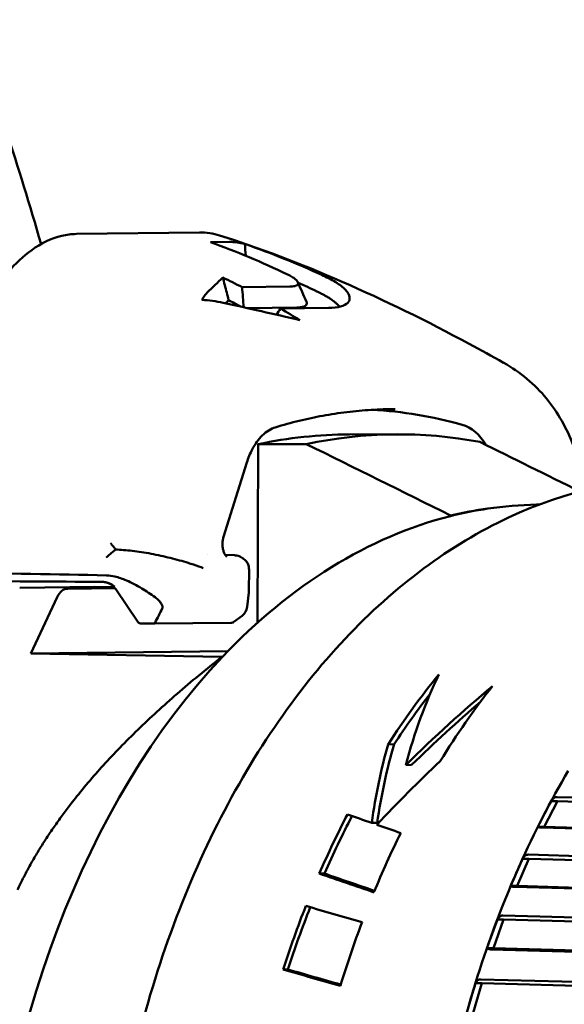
# Model space of a CAD drawing. Header units: millimetres. Extents: x 0 to 4686, y -120 to 1682.
# Tile 197 of 213: x 1444 to 1452, y 1101 to 1116. Entities that reach past the tile are written whole.
import ezdxf

# ---------------------------------------------------------------- set-up
doc = ezdxf.new("R2010")
doc.units = ezdxf.units.MM
doc.header["$LTSCALE"] = 2
doc.layers.add('Sichtbar (ISO)', color=7, linetype='Continuous', lineweight=50)

msp = doc.modelspace()

# ---------------------------------------------------------------- linework, layer by layer
at = {"layer": 'Sichtbar (ISO)'}
for p, q in [((1444.6607, 1112.7682), (1446.571, 1112.7917)), ((1446.8814, 1112.7459), (1446.8814, 1112.746)), ((1446.7392, 1112.6407), (1447.0334, 1112.6443)), ((1447.2298, 1111.9428), (1447.9714, 1111.952)), ((1448.0773, 1111.6277), (1447.3153, 1111.6183)), ((1448.5673, 1111.6221), (1447.8257, 1111.613)), ((1448.8941, 1109.6603), (1449.6408, 1109.6618)), ((1447.468, 1106.7398), (1447.4787, 1109.5089)), ((1448.2254, 1109.5105), (1447.4787, 1109.5089)), ((1446.9424, 1108.0707), (1447.3034, 1109.2241)), ((1450.4603, 1108.4049), (1450.4603, 1108.3939)), ((1446.6944, 1107.7947), (1446.695, 1107.7947)), ((1446.9682, 1107.7918), (1447.1111, 1107.7867)), ((1447.2061, 1107.76), (1447.235, 1107.7437)), ((1447.336, 1107.235), (1447.3373, 1107.5683)), ((1443.7827, 1107.2809), (1444.9462, 1107.2952)), ((1444.5291, 1107.2684), (1445.26, 1107.2774)), ((1444.9462, 1107.2952), (1445.2493, 1107.2901)), ((1445.613, 1106.753), (1445.2708, 1107.2624)), ((1445.3059, 1107.2248), (1445.3059, 1107.2248)), ((1447.336, 1107.2349), (1447.336, 1107.235)), ((1443.9553, 1106.2615), (1444.365, 1107.1385)), ((1447.3344, 1107.2079), (1447.3086, 1106.985)), ((1447.2313, 1106.849), (1447.1041, 1106.7519)), ((1447.053, 1106.7408), (1445.8791, 1106.7264)), ((1447.0096, 1106.2991), (1443.9553, 1106.2615)), ((1446.9161, 1106.2119), (1443.9553, 1106.2615)), ((1449.5862, 1104.8552), (1449.4931, 1104.8541)), ((1449.8586, 1104.535), (1449.7683, 1104.5339)), ((1452.1147, 1104.0377), (1464.7491, 1103.6512)), ((1452.1183, 1103.9722), (1451.9124, 1103.5751)), ((1452.1183, 1103.9722), (1452.0205, 1103.9738)), ((1464.8214, 1103.5837), (1452.1183, 1103.9722)), ((1449.323, 1103.6374), (1449.2391, 1103.6364)), ((1451.9124, 1103.5751), (1451.8146, 1103.5768)), ((1464.5047, 1103.18), (1451.8703, 1103.5664)), ((1464.6155, 1103.1867), (1451.9124, 1103.5751)), ((1451.6693, 1103.1443), (1464.3131, 1102.7776)), ((1451.6764, 1103.0798), (1451.4928, 1102.659)), ((1451.6764, 1103.0798), (1451.5787, 1103.0814)), ((1464.389, 1102.7112), (1451.6764, 1103.0798)), ((1448.5059, 1102.8503), (1448.4264, 1102.8493)), ((1451.4928, 1102.659), (1451.3951, 1102.6607)), ((1464.0952, 1102.2783), (1451.4513, 1102.6449)), ((1464.2054, 1102.2904), (1451.4928, 1102.659)), ((1451.274, 1102.1998), (1463.9261, 1101.854)), ((1451.2847, 1102.1367), (1451.1246, 1101.695)), ((1451.2847, 1102.1367), (1451.1869, 1102.1383)), ((1464.0056, 1101.789), (1451.2847, 1102.1367)), ((1451.1246, 1101.695), (1451.0269, 1101.6967)), ((1463.7361, 1101.3299), (1451.084, 1101.6756)), ((1463.8456, 1101.3474), (1451.1246, 1101.695)), ((1447.9391, 1101.3635), (1447.8651, 1101.3626)), ((1450.9456, 1101.1492), (1450.8102, 1100.6898)), ((1450.9456, 1101.1492), (1450.8479, 1101.1509)), ((1450.9315, 1101.2106), (1463.5907, 1100.8865)), ((1463.6737, 1100.8235), (1450.9456, 1101.1492))]:
    msp.add_line(p, q, dxfattribs=at)
for centre, radius, start, end in [((1447.1099, 1107.0079), 0.2, 307.36966, 353.40104), ((1445.6545, 1106.7809), 0.05, 213.88624, 268.85054)]:
    msp.add_arc(centre, radius, start, end, dxfattribs=at)
for centre, major_axis, ratio, start_param, end_param in [((1441.9307, 1093.3071), (-0.2814, 19.998), 0.7460889, 5.9013081, 5.9225857), ((1446.7485, 1109.4699), (-1.3302, 1.9581), 0.8781379, 5.5390907, 5.690522), ((1441.7255, 1093.291), (0.0019, 19.7654), 0.7469714, 5.9025073, 5.9164417), ((1441.899, 1093.3067), (0.2154, -19.9988), 0.746708, 2.6972623, 2.7190976), ((1448.7702, 1095.7524), (0.2394, 14.2982), 0.6653497, 6.1104295, 6.2580893), ((1448.7649, 1094.3962), (0.2555, 15.2632), 0.6653497, 0.0124454, 0.1521157), ((1449.5116, 1094.3837), (0.2558, 15.2771), 0.6653497, 6.1698488, 6.4351789), ((1450.5105, 1108.8275), (0.0167, 0.9998), 0.6653497, 5.455951, 6.1104356), ((-403.3168, -5767.4846), (-112.0206, 7332.1766), 0.7458892, 5.9169681, 5.9174023), ((-421.2979, -5767.7059), (-68.4028, 7332.7132), 0.7468923, 5.9215409, 5.9218423), ((1451.7562, 1095.7724), (0.2143, 12.7982), 0.6653497, 0.1095584, 0.1778894), ((1451.7507, 1094.3462), (0.2381, 14.2192), 0.6653497, 0.1005205, 0.1619295), ((1451.7562, 1095.7724), (0.2143, 12.7982), 0.6653497, 0.1778894, 0.6281677), ((1447.1075, 1107.6867), (0.0036, 0.0999), 0.6754388, 6.2829721, 6.2831853), ((1400.2944, 1107.0736), (59.9995, -0.2328), 0.0144285, 0.7269089, 0.8427414), ((1399.8949, 1106.9104), (-60.1763, -0.1594), 0.0086363, 3.8633347, 3.9755314), ((1444.5279, 1106.9684), (0.005, 0.3), 0.6653497, 0.0193286, 0.9792597), ((1447.1357, 1107.2308), (0.1987, -0.023), 0.9320904, 0, 0.0001145), ((1345.5076, 1077.7699), (102.0436, 43.2724), 0.3201794, 5.9227791, 5.9276536), ((1445.9499, 1106.7774), (-0.0699, -0.0484), 0.2437777, 5.863248, 6.1174828), ((1445.8793, 1106.7761), (0.0002, 0.0498), 0.0042399, 2.6385037, 3.1416602), ((1446.8306, 1106.7946), (-0.2749, 0.0408), 0.0879176, 3.0562969, 3.0563414), ((1451.7562, 1095.7724), (-0.2143, -12.7982), 0.6653497, 3.7697603, 5.5557504), ((1455.7847, 1095.705), (0.2218, 13.2481), 0.6653497, 0.6994292, 0.8196824), ((1459.285, 1095.6464), (6.7275, -12.7679), 0.5663715, 3.539824, 3.6921858), ((1452.6597, 1095.7573), (-7.9813, -12.4702), 0.5266363, 4.1742551, 4.3074021), ((1456.7475, 1095.6889), (-0.2218, -13.2481), 0.6653497, 3.8602367, 3.9864225), ((1455.7847, 1095.705), (-0.2201, -13.1482), 0.6653497, 3.8670685, 3.953868), ((1452.6597, 1095.7573), (-7.921, -12.3761), 0.5266363, 4.1938255, 4.3004596), ((1459.1547, 1095.6486), (7.1299, -12.7302), 0.5545011, 3.6489644, 3.7687165), ((1459.1547, 1095.6486), (7.0761, -12.6341), 0.5545011, 3.6415573, 3.7629144), ((1452.8115, 1095.7548), (-8.481, -12.4207), 0.5098286, 4.3103399, 4.4074085), ((1451.9722, 1103.7744), (-0.391, -0.7506), 0.0598638, 4.4747784, 5.009833), ((1455.7847, 1095.705), (0.2218, 13.2481), 0.6653497, 0.9276193, 1.0124075), ((1455.7847, 1095.705), (-0.2201, -13.1482), 0.6653497, 4.0657739, 4.1490346), ((1572.9845, 1099.4944), (-158.5247, 25.6321), 0.151405, 0.696221, 0.7000107), ((1576.7609, 1099.3681), (-163.3639, 26.4148), 0.1514039, 0.7007925, 0.7044081), ((1456.7475, 1095.6889), (-0.2218, -13.2481), 0.6653497, 4.0949917, 4.1783151), ((1451.5415, 1102.8701), (-0.3486, -0.7956), 0.0601465, 4.4700263, 5.0050809), ((1481.4004, 1095.2761), (47.6711, -13.811), 0.0522978, 3.9638114, 3.9881263), ((1481.4004, 1095.2761), (47.3113, -13.7068), 0.0522978, 3.9588459, 3.9814578), ((1455.7847, 1095.705), (0.2218, 13.2481), 0.6653497, 1.0566502, 1.1407361), ((1647.9842, 1099.0732), (-267.5892, 37.659), 0.1339625, 0.7470034, 0.7518825), ((1455.7847, 1095.705), (-0.2201, -13.1482), 0.6653497, 4.1956, 4.2786578), ((1456.7475, 1095.6889), (-0.2218, -13.2481), 0.6653497, 4.2188051, 4.3020113), ((1451.1615, 1101.9166), (-0.3039, -0.8351), 0.0602345, 4.4656473, 5.0007018), ((1670.4716, 1098.7802), (-303.4646, 42.7113), 0.1339536, 0.7663082, 0.7706028), ((1667.9562, 1098.7663), (-299.7099, 42.1826), 0.1339543, 0.7654988, 0.7695194), ((1450.8348, 1100.9202), (-0.2571, -0.8689), 0.0602064, 4.4615871, 4.9966417)]:
    msp.add_ellipse(centre, major_axis=major_axis, ratio=ratio, start_param=start_param, end_param=end_param, dxfattribs=at)
for points, knots in [([(1429.9142, 1161.6471), (1429.9424, 1159.9489), (1429.9757, 1158.2485), (1430.1457, 1155.2801), (1430.3031, 1153.9994), (1430.8274, 1151.2722), (1431.2075, 1149.8581), (1432.0936, 1147.0516), (1432.6022, 1145.6412), (1434.6121, 1140.0273), (1436.0631, 1135.8576), (1438.8459, 1127.8144), (1440.1794, 1123.9514), (1442.228, 1118.237), (1442.9265, 1116.3511), (1443.7581, 1113.8027), (1443.9415, 1113.215), (1444.1136, 1112.6114)], [0, 0, 0, 0, 0.5096839, 0.5096839, 0.8943676, 0.8943676, 1.3788909, 1.3788909, 1.9280909, 1.9280909, 3.5737149, 3.5737149, 5.1089492, 5.1089492, 5.8751964, 5.8751964, 6.0973241, 6.0973241, 6.0973241, 6.0973241]), ([(1443.2585, 1111.7326), (1443.367, 1111.8909), (1443.4817, 1112.0432), (1443.7171, 1112.3086), (1443.8405, 1112.4252), (1444.1155, 1112.6241), (1444.273, 1112.7016), (1444.5089, 1112.7577), (1444.5851, 1112.7673), (1444.6607, 1112.7682)], [0, 0, 0, 0, 0.05786263, 0.05786263, 0.11539799, 0.11539799, 0.1810089, 0.1810089, 0.2115128, 0.2115128, 0.2115128, 0.2115128]), ([(1446.8814, 1112.7459), (1448.1122, 1112.3588), (1449.4315, 1111.7755), (1450.9281, 1110.9694), (1451.1053, 1110.8718), (1451.2825, 1110.772)], [0, 0, 0, 0, 0.47615028, 0.47615028, 0.53992847, 0.53992847, 0.53992847, 0.53992847]), ([(1447.2715, 1112.6149), (1447.2322, 1112.6252), (1447.1927, 1112.6328), (1447.1132, 1112.6425), (1447.0734, 1112.6448), (1447.0334, 1112.6443)], [-0.035989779, -0.035989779, -0.035989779, -0.035989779, -0.017994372, -0.017994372, -0.000001, -0.000001, -0.000001, -0.000001]), ([(1448.4639, 1112.1339), (1448.2717, 1112.2226), (1448.0775, 1112.3063), (1447.6802, 1112.4667), (1447.4759, 1112.5434), (1447.2715, 1112.6149)], [-0.16641715, -0.16641715, -0.16641715, -0.16641715, -0.08484688, -0.08484688, -0.00000302, -0.00000302, -0.00000302, -0.00000302]), ([(1447.9316, 1112.1423), (1447.9444, 1112.1362), (1447.957, 1112.1298), (1447.9809, 1112.117), (1447.9918, 1112.1108), (1448.0225, 1112.0922), (1448.0401, 1112.0799), (1448.0808, 1112.046), (1448.0958, 1112.0256), (1448.0996, 1111.9959), (1448.0962, 1111.9794), (1448.0487, 1111.9588), (1448.0187, 1111.9525), (1447.9714, 1111.952)], [0.000001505, 0.000001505, 0.000001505, 0.000001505, 0.00544338, 0.00544338, 0.010652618, 0.010652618, 0.020989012, 0.020989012, 0.040106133, 0.040106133, 0.053367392, 0.053367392, 0.062313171, 0.062313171, 0.062313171, 0.062313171]), ([(1448.8289, 1111.9062), (1448.793, 1111.9452), (1448.7436, 1111.9826), (1448.6481, 1112.0409), (1448.611, 1112.0614), (1448.5372, 1112.0993), (1448.5015, 1112.1165), (1448.4639, 1112.1339)], [-0.070492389, -0.070492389, -0.070492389, -0.070492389, -0.035134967, -0.035134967, -0.015939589, -0.015939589, -0.000001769, -0.000001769, -0.000001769, -0.000001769]), ([(1447.0214, 1111.7415), (1447.0114, 1111.7806), (1447.0015, 1111.8197), (1446.9915, 1111.8588), (1446.9815, 1111.8979), (1446.9716, 1111.937), (1446.9616, 1111.976), (1446.9517, 1112.015), (1446.9418, 1112.054), (1446.9318, 1112.093)], [0, 0, 0, 0, 0.3333333, 0.3333333, 0.3333333, 0.6666667, 0.6666667, 0.6666667, 1, 1, 1, 1]), ([(1446.6908, 1111.8591), (1446.6766, 1111.8448), (1446.6626, 1111.8284), (1446.6343, 1111.7909), (1446.6199, 1111.7697), (1446.6056, 1111.7465)], [-0.043088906, -0.043088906, -0.043088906, -0.043088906, -0.021939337, -0.021939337, -0.00000103, -0.00000103, -0.00000103, -0.00000103]), ([(1448.6511, 1111.725), (1448.6478, 1111.7276), (1448.6446, 1111.7301), (1448.6412, 1111.7327), (1448.6249, 1111.7451), (1448.6073, 1111.7574), (1448.5885, 1111.7696), (1448.5848, 1111.772), (1448.581, 1111.7744), (1448.5773, 1111.7768), (1448.5617, 1111.7867), (1448.5454, 1111.7965), (1448.5283, 1111.8063), (1448.5156, 1111.8135), (1448.5025, 1111.8207), (1448.489, 1111.828), (1448.4799, 1111.8329), (1448.4706, 1111.8377), (1448.4611, 1111.8426), (1448.4377, 1111.8547), (1448.4132, 1111.8668), (1448.3876, 1111.8788)], [0.00000022, 0.00000022, 0.00000022, 0.00000022, 0.04875539, 0.04875539, 0.04875539, 0.2867443, 0.2867443, 0.2867443, 0.33333333, 0.33333333, 0.33333333, 0.52481799, 0.52481799, 0.52481799, 0.66666667, 0.66666667, 0.66666667, 0.76264457, 0.76264457, 0.76264457, 0.99999894, 0.99999894, 0.99999894, 0.99999894]), ([(1448.5673, 1111.6221), (1448.6431, 1111.623), (1448.7065, 1111.6305), (1448.8073, 1111.6572), (1448.8442, 1111.6761), (1448.8926, 1111.7255), (1448.9018, 1111.756), (1448.8909, 1111.8167), (1448.8762, 1111.8546), (1448.8289, 1111.9062)], [0.000001, 0.000001, 0.000001, 0.000001, 0.03417236, 0.03417236, 0.06802588, 0.06802588, 0.10413751, 0.10413751, 0.13164634, 0.13164634, 0.13164634, 0.13164634]), ([(1448.2276, 1111.7167), (1448.2294, 1111.7127), (1448.2307, 1111.7088), (1448.2354, 1111.6894), (1448.2344, 1111.6673), (1448.1891, 1111.6432), (1448.172, 1111.6377), (1448.1301, 1111.6301), (1448.1056, 1111.628), (1448.0773, 1111.6277)], [0.065559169, 0.065559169, 0.065559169, 0.065559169, 0.071791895, 0.071791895, 0.097710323, 0.097710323, 0.10814767, 0.10814767, 0.11867777, 0.11867777, 0.11867777, 0.11867777]), ([(1448.7238, 1111.6591), (1448.7137, 1111.6698), (1448.7025, 1111.6808), (1448.6783, 1111.7028), (1448.6652, 1111.7139), (1448.6511, 1111.725)], [0.00000101, 0.00000101, 0.00000101, 0.00000101, 0.009667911, 0.009667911, 0.019337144, 0.019337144, 0.019337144, 0.019337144]), ([(1451.2857, 1110.7702), (1451.5386, 1110.6271), (1451.7685, 1110.4389), (1452.1227, 1110.0048), (1452.2627, 1109.755), (1452.3792, 1109.4565), (1452.3901, 1109.4276), (1452.4006, 1109.3984)], [0, 0, 0, 0, 0.09695096, 0.09695096, 0.18995469, 0.18995469, 0.19985502, 0.19985502, 0.19985502, 0.19985502]), ([(1449.6025, 1110.0529), (1449.478, 1110.0527), (1449.3536, 1110.0487), (1449.1047, 1110.0333), (1448.9804, 1110.0218), (1448.7319, 1109.9915), (1448.6078, 1109.9727), (1448.3601, 1109.9275), (1448.2365, 1109.9012), (1447.9899, 1109.8412), (1447.8669, 1109.8075), (1447.7443, 1109.7701)], [4.70550579, 4.70550579, 4.70550579, 4.70550579, 4.74540115, 4.74540115, 4.7852965, 4.7852965, 4.82519186, 4.82519186, 4.86508722, 4.86508722, 4.90498257, 4.90498257, 4.90498257, 4.90498257]), ([(1447.7443, 1109.7701), (1447.6787, 1109.7501), (1447.6086, 1109.7082), (1447.4864, 1109.5876), (1447.4321, 1109.5134), (1447.3545, 1109.3655), (1447.3262, 1109.2968), (1447.3034, 1109.2241)], [0, 0, 0, 0, 0.039433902, 0.039433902, 0.073479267, 0.073479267, 0.097796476, 0.097796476, 0.097796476, 0.097796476]), ([(1454.1426, 1108.9843), (1453.2023, 1109.0001), (1452.2587, 1108.7916), (1450.4555, 1107.9483), (1449.5969, 1107.3099), (1448.0479, 1105.6636), (1447.3596, 1104.6518), (1446.2273, 1102.3599), (1445.7843, 1101.0793), (1445.1887, 1098.3811), (1445.0362, 1096.964), (1445.0367, 1094.1359), (1445.1896, 1092.7255), (1445.7861, 1090.0524), (1446.2296, 1088.7903), (1447.3649, 1086.5423), (1448.0564, 1085.5565), (1449.619, 1083.9662), (1450.4894, 1083.3603), (1452.1499, 1082.6662), (1452.9231, 1082.501), (1453.699, 1082.488)], [4.6930604, 4.6930604, 4.6930604, 4.6930604, 5.007138, 5.007138, 5.3244735, 5.3244735, 5.6454729, 5.6454729, 5.9673998, 5.9673998, 6.2892755, 6.2892755, 6.6110824, 6.6110824, 6.9329787, 6.9329787, 7.2548671, 7.2548671, 7.5754898, 7.5754898, 7.8346531, 7.8346531, 7.8346531, 7.8346531]), ([(1451.8327, 1108.5715), (1451.82, 1108.5714), (1451.8074, 1108.5713), (1451.5414, 1108.5681), (1451.2885, 1108.5476), (1451.0381, 1108.5095)], [-3.9591376, -3.9591376, -3.9591376, -3.9591376, -3.95345051, -3.95345051, -3.83922902, -3.83922902, -3.83922902, -3.83922902]), ([(1446.9424, 1108.0707), (1446.9369, 1108.0533), (1446.9325, 1108.0338), (1446.9268, 1107.9933), (1446.9256, 1107.9717), (1446.9264, 1107.929), (1446.9287, 1107.9073), (1446.9363, 1107.8672), (1446.9417, 1107.8484), (1446.9539, 1107.8166), (1446.9609, 1107.8031), (1446.9737, 1107.7832), (1446.9798, 1107.776), (1446.9891, 1107.7668), (1446.9924, 1107.7647), (1446.9943, 1107.7637), (1446.9945, 1107.7636), (1446.9945, 1107.7636)], [0, 0, 0, 0, 0.006187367, 0.006187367, 0.012529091, 0.012529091, 0.019039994, 0.019039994, 0.025502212, 0.025502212, 0.031697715, 0.031697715, 0.037552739, 0.037552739, 0.043499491, 0.043499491, 0.045782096, 0.045782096, 0.045782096, 0.045782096]), ([(1445.1908, 1107.9762), (1445.1989, 1107.9656), (1445.2072, 1107.9548), (1445.216, 1107.9438), (1445.2247, 1107.9327), (1445.2337, 1107.9215), (1445.2431, 1107.91), (1445.2525, 1107.8985), (1445.2623, 1107.8869), (1445.2723, 1107.875)], [0, 0, 0, 0, 0.3333333, 0.3333333, 0.3333333, 0.6666667, 0.6666667, 0.6666667, 1, 1, 1, 1]), ([(1446.6284, 1107.5887), (1446.5839, 1107.6059), (1446.5335, 1107.6235), (1446.4789, 1107.6412), (1446.4516, 1107.6501), (1446.4233, 1107.659), (1446.3943, 1107.6678), (1446.3072, 1107.6945), (1446.2135, 1107.721), (1446.1165, 1107.7452), (1446.0195, 1107.7694), (1445.9194, 1107.7911), (1445.8195, 1107.8097), (1445.7197, 1107.8282), (1445.6201, 1107.8435), (1445.5271, 1107.8545), (1445.4341, 1107.8656), (1445.3476, 1107.8723), (1445.2723, 1107.875)], [0, 0, 0, 0, 0.133407, 0.133407, 0.133407, 0.2, 0.2, 0.2, 0.4, 0.4, 0.4, 0.6, 0.6, 0.6, 0.8, 0.8, 0.8, 1, 1, 1, 1]), ([(1447.1111, 1107.7867), (1447.1363, 1107.7858), (1447.1619, 1107.7802), (1447.1922, 1107.7672), (1447.1988, 1107.764), (1447.2053, 1107.7604)], [0, 0, 0, 0, 0.008404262, 0.008404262, 0.0108081, 0.0108081, 0.0108081, 0.0108081]), ([(1447.235, 1107.7437), (1447.252, 1107.7341), (1447.268, 1107.7218), (1447.2958, 1107.6928), (1447.3077, 1107.6757), (1447.3261, 1107.6384), (1447.3325, 1107.6175), (1447.3367, 1107.5872), (1447.3373, 1107.5777), (1447.3373, 1107.5683)], [0.000001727, 0.000001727, 0.000001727, 0.000001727, 0.005941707, 0.005941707, 0.012059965, 0.012059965, 0.018442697, 0.018442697, 0.021272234, 0.021272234, 0.021272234, 0.021272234]), ([(1445.0657, 1107.3735), (1445.0755, 1107.3734), (1445.0854, 1107.3726), (1445.0951, 1107.3712), (1445.0963, 1107.3711), (1445.0975, 1107.3709), (1445.0987, 1107.3707), (1445.1073, 1107.3694), (1445.1157, 1107.3676), (1445.1239, 1107.3656), (1445.1278, 1107.3646), (1445.1317, 1107.3635), (1445.1355, 1107.3624), (1445.1408, 1107.3609), (1445.1461, 1107.3592), (1445.1512, 1107.3574), (1445.157, 1107.3554), (1445.1627, 1107.3533), (1445.1682, 1107.351), (1445.1711, 1107.3498), (1445.1739, 1107.3487), (1445.1766, 1107.3475), (1445.1833, 1107.3445), (1445.1898, 1107.3415), (1445.196, 1107.3383), (1445.1974, 1107.3377), (1445.1987, 1107.337), (1445.2, 1107.3363), (1445.2065, 1107.3329), (1445.2127, 1107.3294), (1445.2186, 1107.3259), (1445.2194, 1107.3254), (1445.2202, 1107.3249), (1445.221, 1107.3244), (1445.2264, 1107.3211), (1445.2316, 1107.3177), (1445.2364, 1107.3143), (1445.2374, 1107.3136), (1445.2385, 1107.3129), (1445.2395, 1107.3122), (1445.2431, 1107.3096), (1445.2466, 1107.307), (1445.2499, 1107.3043), (1445.2519, 1107.3028), (1445.2538, 1107.3012), (1445.2556, 1107.2997)], [0, 0, 0, 0, 0.125, 0.125, 0.125, 0.1404556, 0.1404556, 0.1404556, 0.25, 0.25, 0.25, 0.3024157, 0.3024157, 0.3024157, 0.375, 0.375, 0.375, 0.4577301, 0.4577301, 0.4577301, 0.5, 0.5, 0.5, 0.6027828, 0.6027828, 0.6027828, 0.625, 0.625, 0.625, 0.7347365, 0.7347365, 0.7347365, 0.75, 0.75, 0.75, 0.853141, 0.853141, 0.853141, 0.875, 0.875, 0.875, 0.9538508, 0.9538508, 0.9538508, 1, 1, 1, 1]), ([(1445.1303, 1107.475), (1445.1699, 1107.4742), (1445.2131, 1107.4681), (1445.3161, 1107.4433), (1445.3763, 1107.4224), (1445.5161, 1107.3623), (1445.596, 1107.3201), (1445.7448, 1107.2304), (1445.8144, 1107.1836), (1445.8819, 1107.1342)], [-0.093329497, -0.093329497, -0.093329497, -0.093329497, -0.075403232, -0.075403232, -0.053185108, -0.053185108, -0.025078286, -0.025078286, -0.000001, -0.000001, -0.000001, -0.000001]), ([(1445.2708, 1107.2625), (1445.2559, 1107.2847), (1445.2371, 1107.3048), (1445.1949, 1107.3373), (1445.1709, 1107.3502), (1445.1394, 1107.3613), (1445.1327, 1107.3633), (1445.1259, 1107.3651)], [0, 0, 0, 0, 0.008040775, 0.008040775, 0.01599672, 0.01599672, 0.018116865, 0.018116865, 0.018116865, 0.018116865]), ([(1445.9923, 1106.9633), (1445.9946, 1106.9678), (1445.9959, 1106.9729), (1445.9969, 1106.9844), (1445.9964, 1106.9907), (1445.9919, 1107.0105), (1445.9855, 1107.0248), (1445.9659, 1107.0552), (1445.953, 1107.0709), (1445.9212, 1107.1033), (1445.9021, 1107.1195), (1445.8819, 1107.1342)], [0.000001, 0.000001, 0.000001, 0.000001, 0.003306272, 0.003306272, 0.006697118, 0.006697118, 0.013161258, 0.013161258, 0.019828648, 0.019828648, 0.027303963, 0.027303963, 0.027303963, 0.027303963]), ([(1445.6535, 1106.7309), (1445.6686, 1106.7306), (1445.6837, 1106.7303), (1445.7138, 1106.7297), (1445.7289, 1106.7294), (1445.759, 1106.7288), (1445.774, 1106.7285), (1445.8041, 1106.7279), (1445.8191, 1106.7276), (1445.8491, 1106.727), (1445.8641, 1106.7267), (1445.8791, 1106.7264)], [3.2562071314, 3.2562071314, 3.2562071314, 3.2562071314, 3.2573266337, 3.2573266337, 3.2584461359, 3.2584461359, 3.2595656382, 3.2595656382, 3.2606851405, 3.2606851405, 3.2618046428, 3.2618046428, 3.2618046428, 3.2618046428]), ([(1447.1041, 1106.7519), (1447.1021, 1106.7503), (1447.0999, 1106.7489), (1447.0955, 1106.7465), (1447.0932, 1106.7455), (1447.0892, 1106.744), (1447.0873, 1106.7434), (1447.0846, 1106.7428), (1447.0836, 1106.7426), (1447.0814, 1106.7421), (1447.0803, 1106.742), (1447.0783, 1106.7417), (1447.0774, 1106.7416), (1447.0749, 1106.7414), (1447.0734, 1106.7413), (1447.0673, 1106.7411), (1447.0613, 1106.7409), (1447.053, 1106.7408)], [0, 0, 0, 0, 0.0007814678, 0.0007814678, 0.0015341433, 0.0015341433, 0.0021339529, 0.0021339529, 0.0025058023, 0.0025058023, 0.0030582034, 0.0030582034, 0.0036819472, 0.0036819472, 0.005007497, 0.005007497, 0.0086862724, 0.0086862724, 0.0086862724, 0.0086862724]), ([(1452.2866, 1104.4455), (1451.7377, 1103.516), (1451.275, 1102.476), (1450.5542, 1100.2523), (1450.2963, 1099.0687), (1450.0037, 1096.646), (1449.9692, 1095.4071), (1450.126, 1092.9657), (1450.3173, 1091.7635), (1450.9123, 1089.4852), (1451.3159, 1088.4092), (1451.8113, 1087.4364)], [5.5571453, 5.5571453, 5.5571453, 5.5571453, 5.8331243, 5.8331243, 6.1091033, 6.1091033, 6.3850823, 6.3850823, 6.6610613, 6.6610613, 6.9370403, 6.9370403, 6.9370403, 6.9370403]), ([(1452.1147, 1104.0376), (1452.1138, 1104.0377), (1452.1129, 1104.0377), (1452.1121, 1104.0377), (1452.0956, 1104.038), (1452.0768, 1104.0319), (1452.0469, 1104.0115), (1452.0314, 1103.9928), (1452.0205, 1103.9738)], [0.143052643, 0.143052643, 0.143052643, 0.143052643, 0.143393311, 0.143393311, 0.143393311, 0.150034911, 0.150034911, 0.157564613, 0.157564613, 0.157564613, 0.157564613]), ([(1451.8146, 1103.5768), (1451.8142, 1103.574), (1451.8186, 1103.5712), (1451.8362, 1103.5679), (1451.8512, 1103.5667), (1451.8677, 1103.5664), (1451.8685, 1103.5664), (1451.8694, 1103.5664), (1451.8703, 1103.5664)], [0.129222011, 0.129222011, 0.129222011, 0.129222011, 0.13675171, 0.13675171, 0.143393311, 0.143393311, 0.143393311, 0.143733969, 0.143733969, 0.143733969, 0.143733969]), ([(1451.6693, 1103.1443), (1451.6684, 1103.1444), (1451.6675, 1103.1444), (1451.6667, 1103.1444), (1451.6502, 1103.1447), (1451.6318, 1103.1387), (1451.603, 1103.1186), (1451.5885, 1103.1002), (1451.5787, 1103.0814)], [0.143052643, 0.143052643, 0.143052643, 0.143052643, 0.143393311, 0.143393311, 0.143393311, 0.150034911, 0.150034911, 0.157564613, 0.157564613, 0.157564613, 0.157564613]), ([(1451.3951, 1102.6607), (1451.3948, 1102.6563), (1451.3994, 1102.6519), (1451.4172, 1102.6469), (1451.4322, 1102.6452), (1451.4488, 1102.6449), (1451.4496, 1102.6449), (1451.4505, 1102.6449), (1451.4513, 1102.6449)], [0.129222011, 0.129222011, 0.129222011, 0.129222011, 0.13675171, 0.13675171, 0.143393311, 0.143393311, 0.143393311, 0.143733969, 0.143733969, 0.143733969, 0.143733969]), ([(1451.274, 1102.1998), (1451.2731, 1102.1998), (1451.2722, 1102.1999), (1451.2714, 1102.1999), (1451.2549, 1102.2002), (1451.2368, 1102.1943), (1451.2092, 1102.1747), (1451.1957, 1102.1566), (1451.1869, 1102.1383)], [0.143052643, 0.143052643, 0.143052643, 0.143052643, 0.143393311, 0.143393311, 0.143393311, 0.150034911, 0.150034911, 0.157564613, 0.157564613, 0.157564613, 0.157564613]), ([(1451.0269, 1101.6967), (1451.0268, 1101.6908), (1451.0317, 1101.6849), (1451.0498, 1101.6782), (1451.0649, 1101.6759), (1451.0814, 1101.6757), (1451.0822, 1101.6757), (1451.0831, 1101.6756), (1451.084, 1101.6756)], [0.129222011, 0.129222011, 0.129222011, 0.129222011, 0.13675171, 0.13675171, 0.143393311, 0.143393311, 0.143393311, 0.143733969, 0.143733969, 0.143733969, 0.143733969]), ([(1450.9315, 1101.2106), (1450.9306, 1101.2106), (1450.9298, 1101.2106), (1450.9289, 1101.2106), (1450.9124, 1101.2109), (1450.8947, 1101.2052), (1450.8682, 1101.1862), (1450.8556, 1101.1687), (1450.8479, 1101.1509)], [0.143052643, 0.143052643, 0.143052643, 0.143052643, 0.143393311, 0.143393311, 0.143393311, 0.150034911, 0.150034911, 0.157564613, 0.157564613, 0.157564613, 0.157564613])]:
    msp.add_open_spline(points, degree=3, knots=knots, dxfattribs=at)
for points in [[(1446.571, 1112.7917), (1446.676, 1112.793), (1446.7812, 1112.7775), (1446.8814, 1112.746)], [(1447.9316, 1112.1423), (1447.5383, 1112.3307), (1447.1402, 1112.497), (1446.7392, 1112.6407)], [(1447.2877, 1112.4295), (1447.2825, 1112.4915), (1447.277, 1112.5533), (1447.2715, 1112.6149)], [(1446.9318, 1112.093), (1446.8513, 1112.0184), (1446.7709, 1111.9405), (1446.6908, 1111.8591)], [(1448.0943, 1112.021), (1448.1387, 1111.9195), (1448.1831, 1111.8181), (1448.2276, 1111.7167)], [(1448.3876, 1111.8788), (1448.2917, 1111.9246), (1448.1951, 1111.969), (1448.0982, 1112.0121)], [(1447.2298, 1111.9428), (1447.2382, 1111.8391), (1447.2467, 1111.7354), (1447.2552, 1111.6316)], [(1446.9345, 1111.7016), (1447.3315, 1111.6159), (1447.728, 1111.5264), (1448.1236, 1111.4328)], [(1447.0214, 1111.7415), (1447.0054, 1111.7256), (1446.9893, 1111.7095), (1446.9733, 1111.6933)], [(1448.7408, 1111.6399), (1448.7357, 1111.646), (1448.73, 1111.6524), (1448.7238, 1111.6591)], [(1447.7601, 1111.5177), (1447.782, 1111.5494), (1447.8038, 1111.5812), (1447.8257, 1111.613)], [(1451.2822, 1110.7717), (1451.2832, 1110.7712), (1451.2841, 1110.7707), (1451.2851, 1110.7701)], [(1445.2723, 1107.875), (1445.2546, 1107.8619), (1445.22, 1107.8355), (1445.171, 1107.7951), (1445.1402, 1107.7677), (1445.1254, 1107.7539)], [(1447.2061, 1107.76), (1447.2058, 1107.7601), (1447.2055, 1107.7603), (1447.2053, 1107.7604)], [(1447.336, 1107.2349), (1447.336, 1107.2258), (1447.3354, 1107.2168), (1447.3344, 1107.2079)]]:
    msp.add_open_spline(points, degree=3, dxfattribs=at)
for points, weights in [([(1443.7487, 1102.5991), (1444.5715, 1104.3601), (1446.9161, 1106.2119)], [1.05000006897, 1.05000006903, 1.01667721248]), ([(1446.9254, 1106.2113), (1446.9207, 1106.2116), (1446.9161, 1106.2119)], [1.00538838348, 1.00547081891, 1.00555241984])]:
    msp.add_rational_spline(points, weights, degree=2, dxfattribs=at)

doc.saveas('drawing.dxf')
